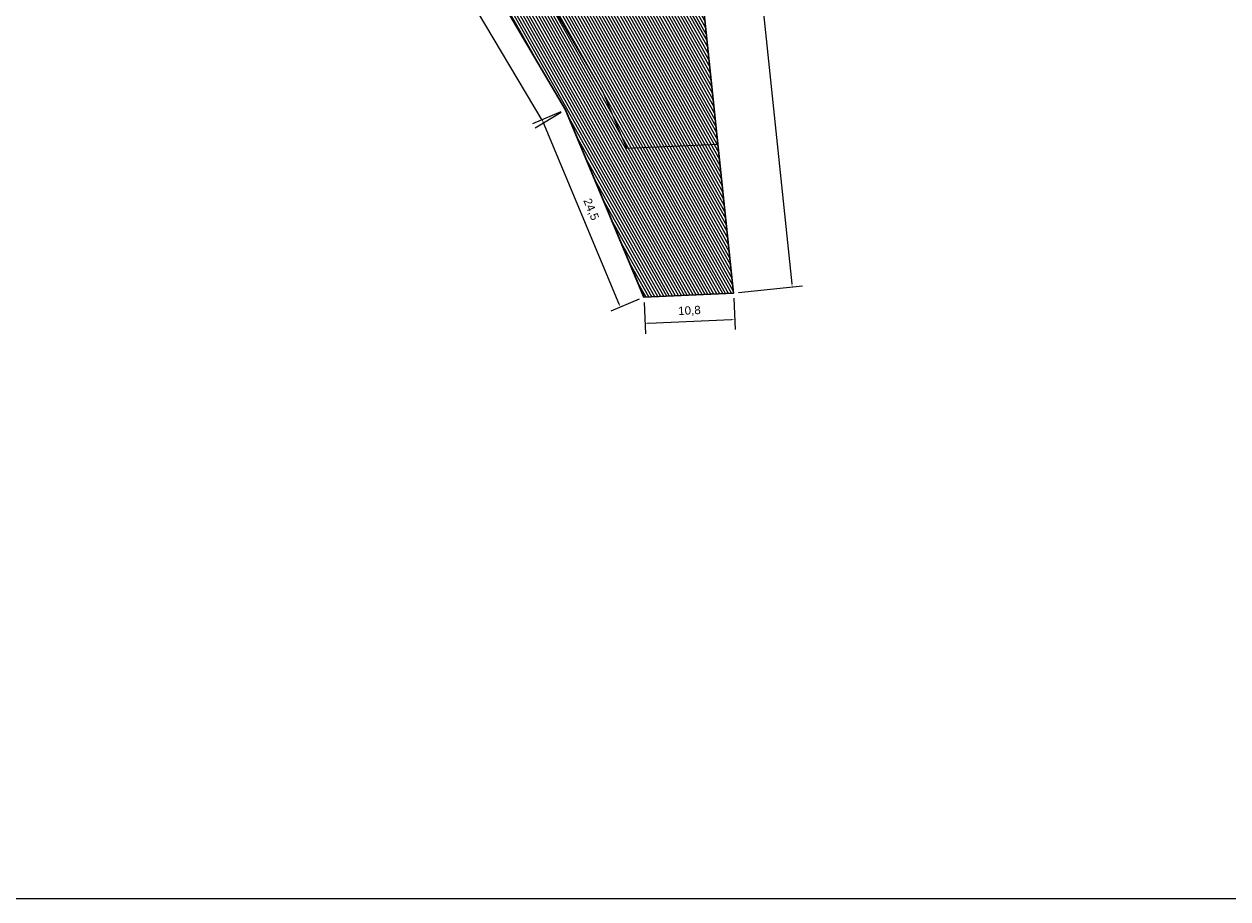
# Model space of a CAD drawing. Header units: millimetres. Extents: x 1599 to 2115, y 825 to 1141.
# Tile 1 of 6: x 1825 to 1970, y 825 to 931. Entities that reach past the tile are written whole.
import ezdxf
from ezdxf.lldxf.tags import DXFTag

# ---------------------------------------------------------------- set-up
doc = ezdxf.new("R2010")
doc.units = ezdxf.units.MM
for name, color, linetype, lineweight in [('KRAWĘŻNIKI', 252, 'Continuous', 40), ('Teren utwardzony', 253, 'Continuous', 13), ('wymiary', 250, 'Continuous', 0)]:
    doc.layers.add(name, color=color, linetype=linetype, lineweight=lineweight)
doc.layers.add('Ogrodzenie', color=7, linetype='Continuous', lineweight=30, true_color=0xf1c15f)
doc.styles.get("Standard").update_dxf_attribs({"font": 'arial.ttf'})
tags = doc.linetypes.add('DASHED', pattern=[19.05, 12.7, -6.35]).pattern_tags.tags
tags[6:7] = [DXFTag(74, 4), DXFTag(75, 0), DXFTag(340, '0'), DXFTag(46, 1.0), DXFTag(50, 0.0), DXFTag(44, 0.0), DXFTag(45, 0.0)]
tags[4:5] = [DXFTag(74, 4), DXFTag(75, 0), DXFTag(340, '0'), DXFTag(46, 1.0), DXFTag(50, 0.0), DXFTag(44, 0.0), DXFTag(45, 0.0)]
doc.dimstyles.new('ISO-25', dxfattribs={"dimtxt": 1, "dimasz": 0.4, "dimexe": 1.25, "dimexo": 0.625, "dimtad": 1, "dimdec": 1, "dimtxsty": 'Standard', "dimcen": 1, "dimadec": 0, "dimazin": 0, "dimtfac": 1, "dimtdec": 1, "dimtmove": 0, "dimatfit": 3, "dimfxl": 1, "dimarcsym": 0})
picture_1 = doc.add_image_def('image1.jpg', size_in_pixel=(1228, 751))

# ---------------------------------------------------------------- blocks, each defined once
blk = doc.blocks.new('*D117')
at = {"layer": 'Defpoints', "color": 0, "transparency": 16777216}
for p in [(1892.92, 1065.13), (1917.52, 898.87), (1910.44, 898.13)]:
    blk.add_point(p, dxfattribs=at)
at = {"layer": 'wymiary', "color": 0, "lineweight": -2, "transparency": 16777216}
for p, q in [((1893.55, 1065.2), (1901.25, 1066.01)), ((1900.05, 1065.48), (1917.48, 899.27)), ((1911.06, 898.2), (1918.76, 899))]:
    blk.add_line(p, q, dxfattribs=at)
at = {"layer": 'wymiary', "color": 0, "transparency": 16777216}
for points in [[(1900.11, 1065.49), (1899.98, 1065.47), (1900.01, 1065.88)], [(1917.54, 899.28), (1917.41, 899.26), (1917.52, 898.87)]]:
    blk.add_solid(points, dxfattribs=at)
at = {"layer": 'wymiary', "color": 0, "transparency": 16777216, "insert": (1909.98, 982.5), "char_height": 1, "attachment_point": 5, "rotation": 275.986}
blk.add_mtext('167,9', dxfattribs=at)
blk = doc.blocks.new('*D157')
at = {"layer": 'Defpoints', "color": 0, "transparency": 16777216}
for p in [(1899.64, 897.64), (1910.44, 898.13), (1910.58, 894.99)]:
    blk.add_point(p, dxfattribs=at)
at = {"layer": 'wymiary', "color": 0, "lineweight": -2, "transparency": 16777216}
for p, q in [((1899.67, 897.01), (1899.84, 893.24)), ((1910.46, 897.51), (1910.64, 893.74)), ((1900.18, 894.51), (1910.18, 894.97))]:
    blk.add_line(p, q, dxfattribs=at)
at = {"layer": 'wymiary', "color": 0, "transparency": 16777216}
for points in [[(1900.18, 894.58), (1900.19, 894.44), (1899.78, 894.49)], [(1910.18, 895.03), (1910.18, 894.9), (1910.58, 894.99)]]:
    blk.add_solid(points, dxfattribs=at)
at = {"layer": 'wymiary', "color": 0, "transparency": 16777216, "insert": (1905.13, 895.96), "char_height": 1, "attachment_point": 5, "rotation": 2.6224}
blk.add_mtext('10,8', dxfattribs=at)
blk = doc.blocks.new('*D158')
at = {"layer": 'Defpoints', "color": 0, "transparency": 16777216}
for p in [(1890.2, 920.21), (1887.37, 919.02), (1899.64, 897.64)]:
    blk.add_point(p, dxfattribs=at)
at = {"layer": 'wymiary', "color": 0, "lineweight": -2, "transparency": 16777216}
for p, q in [((1889.63, 919.97), (1886.22, 918.54)), ((1896.65, 896.82), (1887.53, 918.65)), ((1899.06, 897.4), (1895.65, 895.97))]:
    blk.add_line(p, q, dxfattribs=at)
at = {"layer": 'wymiary', "color": 0, "transparency": 16777216}
for points in [[(1887.59, 918.68), (1887.46, 918.63), (1887.37, 919.02)], [(1896.71, 896.85), (1896.59, 896.8), (1896.81, 896.45)]]:
    blk.add_solid(points, dxfattribs=at)
at = {"layer": 'wymiary', "color": 0, "transparency": 16777216, "insert": (1893.22, 908.21), "char_height": 1, "attachment_point": 5, "rotation": 292.6881}
blk.add_mtext('24,5', dxfattribs=at)
blk = doc.blocks.new('*D159')
at = {"layer": 'Defpoints', "color": 0, "transparency": 16777216}
for p in [(1838.85, 1006.44), (1836.24, 1004.88), (1890.2, 920.21)]:
    blk.add_point(p, dxfattribs=at)
at = {"layer": 'wymiary', "color": 0, "lineweight": -2, "transparency": 16777216}
for p, q in [((1838.31, 1006.12), (1835.16, 1004.24)), ((1887.39, 918.99), (1836.44, 1004.54)), ((1889.67, 919.89), (1886.52, 918.01))]:
    blk.add_line(p, q, dxfattribs=at)
at = {"layer": 'wymiary', "color": 0, "transparency": 16777216}
for points in [[(1836.5, 1004.57), (1836.38, 1004.51), (1836.24, 1004.88)], [(1887.44, 919.03), (1887.33, 918.96), (1887.59, 918.65)]]:
    blk.add_solid(points, dxfattribs=at)
at = {"layer": 'wymiary', "color": 0, "transparency": 16777216, "insert": (1862.97, 962.4), "char_height": 1, "attachment_point": 5, "rotation": 300.7757}
blk.add_mtext('100,4', dxfattribs=at)

msp = doc.modelspace()

# ---------------------------------------------------------------- hatches: boundary and pattern name
at = {"layer": 'Teren utwardzony', "true_color": 0xb9e08a}
h = msp.add_hatch(dxfattribs=at)
h.set_pattern_fill('ANSI31', color=71, scale=0.1, angle=254.42238)
h.paths.add_polyline_path([(1873.49, 1061.36), (1868.5, 1061.03), (1868.89, 1055.04), (1873.88, 1055.37)], flags=17)
h.paths.add_polyline_path([(1883.71, 980.37), (1878.74, 979.85, 0.390822), (1884.12, 976.49)], flags=17)
edge = h.paths.add_edge_path()
edge.add_arc((1852.85, 1052.58), 8.29, 221.5927, 272.7745)
edge.add_line((1853.25, 1044.3), (1853.75, 1044.33))
edge.add_line((1853.75, 1044.33), (1855.18, 1022.38))
edge.add_line((1855.18, 1022.38), (1842.12, 1039.31))
edge.add_line((1842.12, 1039.31), (1846.65, 1047.08))
edge = h.paths.add_edge_path()
edge.add_arc((1856.03, 1057.21), 3, 149.7575, 261.8383)
edge.add_line((1855.6, 1054.24), (1855.12, 1061.61))
edge.add_line((1855.12, 1061.61), (1853.44, 1058.72))
h.paths.add_polyline_path([(1855.24, 1044.43), (1856.24, 1044.49), (1856.24, 1044.5)])
edge = h.paths.add_edge_path()
edge.add_line((1868.89, 1055.04), (1868.5, 1061.03))
edge.add_line((1868.5, 1061.03), (1873.49, 1061.36))
edge.add_line((1873.49, 1061.36), (1873.88, 1055.37))
edge.add_arc((1881.26, 1052.89), 7.79, 96.472, 161.4242, ccw=False)
edge.add_line((1880.38, 1060.63), (1893.31, 1061.47))
edge.add_line((1893.31, 1061.47), (1892.92, 1065.13))
edge.add_line((1892.92, 1065.13), (1855.76, 1062.71))
edge.add_line((1855.76, 1062.71), (1855.12, 1061.61))
edge.add_line((1855.12, 1061.61), (1855.6, 1054.24))
edge.add_arc((1856.03, 1057.21), 3, 261.8383, 273.7392)
edge.add_line((1856.23, 1054.22), (1868.89, 1055.04))
edge = h.paths.add_edge_path()
edge.add_line((1876.62, 1004.86), (1875.92, 1011.51))
edge.add_line((1875.92, 1011.51), (1864.75, 1010.78))
edge.add_line((1864.75, 1010.78), (1857.86, 1019.72))
edge.add_line((1857.86, 1019.72), (1856.34, 1043))
edge.add_line((1856.34, 1043), (1855.34, 1042.94))
edge.add_line((1855.34, 1042.94), (1856.82, 1020.25))
edge.add_line((1856.82, 1020.25), (1865.69, 1008.75))
edge.add_line((1865.69, 1008.75), (1868.06, 1010.58))
edge.add_line((1868.06, 1010.58), (1870.51, 1007.41))
edge.add_line((1870.51, 1007.41), (1868.28, 1005.69))
edge.add_arc((1871.99, 1010.41), 6, 231.7834, 275.986)
edge.add_line((1872.61, 1004.44), (1876.62, 1004.86))
edge = h.paths.add_edge_path()
edge.add_line((1882.91, 1011.97), (1883.58, 1005.59))
edge.add_line((1883.58, 1005.59), (1896.02, 1006.89))
edge.add_line((1896.02, 1006.89), (1902.95, 940.76))
edge.add_line((1902.95, 940.76), (1896.49, 940.08))
edge.add_line((1896.49, 940.08), (1897.01, 935.11))
edge.add_line((1897.01, 935.11), (1890.54, 934.43))
edge.add_line((1890.54, 934.43), (1887.79, 960.71))
edge.add_arc((1874.25, 957.76), 13.86, 12.2905, 66.3348)
edge.add_arc((1883.25, 981.09), 11.18, 192.0411, 252.0819, ccw=False)
edge.add_line((1872.31, 978.75), (1871.48, 986.67))
edge.add_arc((1865.52, 986.05), 6, 5.986, 37.6344)
edge.add_line((1870.27, 989.71), (1837.77, 1031.85))
edge.add_line((1837.77, 1031.85), (1837.27, 1030.98))
edge.add_line((1837.27, 1030.98), (1838.85, 1006.44))
edge.add_line((1838.85, 1006.44), (1860.87, 970.1))
edge.add_line((1860.87, 970.1), (1890.2, 920.21))
edge.add_line((1890.2, 920.21), (1899.64, 897.64))
edge.add_line((1899.64, 897.64), (1910.44, 898.13))
edge.add_line((1910.44, 898.13), (1898.39, 1012.98))
edge.add_line((1898.39, 1012.98), (1882.91, 1011.97))

# ---------------------------------------------------------------- linework, layer by layer
at = {"layer": 'KRAWĘŻNIKI', "color": 1, "linetype": 'DASHED', "lineweight": 15, "ltscale": 0.5}
msp.add_lwpolyline([(1908.56, 916.06), (1897.57, 915.56), (1894.69, 922.45), (1865.17, 972.66), (1849.37, 998.73), (1847.44, 1028.58), (1858.68, 1047.86), (1894.49, 1050.2)], dxfattribs=at)
at = {"layer": 'Ogrodzenie'}
msp.add_lwpolyline([(1898.39, 1012.98), (1910.44, 898.13), (1899.64, 897.64), (1890.2, 920.21), (1860.87, 970.1), (1845.31, 995.79), (1864.75, 1010.78)], dxfattribs=at)

# ---------------------------------------------------------------- dimensions: what is measured, and where the dimension line sits
at = {"layer": 'wymiary'}
for p1, p2, distance, picture, middle in [((1892.92, 1065.13), (1910.44, 898.13), 7.12, '*D117', (1909.98, 982.5)), ((1890.2, 920.21), (1838.85, 1006.44), 3.04, '*D159', (1862.97, 962.4)), ((1899.64, 897.64), (1890.2, 920.21), 3.07, '*D158', (1893.22, 908.21)), ((1899.64, 897.64), (1910.44, 898.13), -3.15, '*D157', (1905.13, 895.96))]:
    dim = msp.add_aligned_dim(p1=p1, p2=p2, distance=distance, dimstyle='ISO-25', dxfattribs=at)
    dim.commit()
    dim.dimension.update_dxf_attribs({"geometry": picture, "text_midpoint": middle})

# ---------------------------------------------------------------- pictures from other files: only their frames are drawn
image = msp.add_image(picture_1, insert=(1599.33, 825.11), size_in_units=(515.82, 315.46), dxfattribs=dict(at, brightness=98))
image.dxf.flags = 7

doc.saveas('drawing.dxf')
